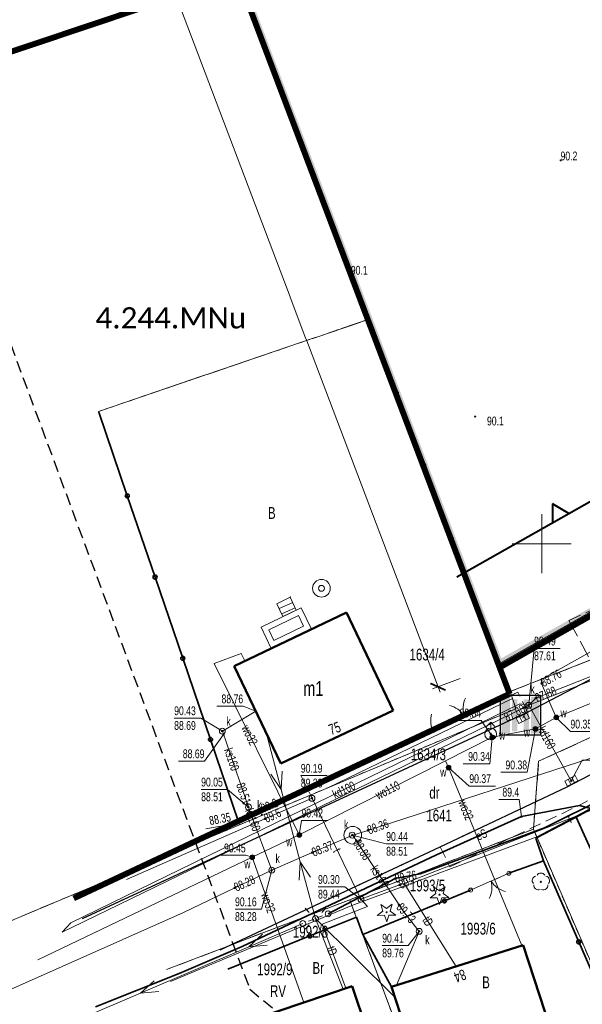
# Model space of a CAD drawing. Header units: millimetres. Extents: x 7429307 to 7429818, y 5776631 to 5777293.
# Tile 3 of 15: x 7429456 to 7429503, y 5776711 to 5776794. Entities that reach past the tile are written whole.
import ezdxf
from ezdxf.enums import TextEntityAlignment as Align

# ---------------------------------------------------------------- set-up
doc = ezdxf.new("R2010")
doc.units = ezdxf.units.MM
for name, pattern in [('1', [0]), ('2', [1.5, 1, -0.5]), ('2_OTKC', [1.5, 1, -0.5]), ('2_OTKJ', [2, 1.5, -0.5]), ('2_OTKK', [0]), ('3_SUEP_A', [0]), ('3_SUKP', [0]), ('3_SULO', [0]), ('3_SUPK', [0]), ('3_SUTP_A', [0]), ('3_SUWP', [0]), ('GAZ', [2.5, 1, -0.4, 0.17, -0.35, 0.18, -0.4]), ('GUK', [2, 1.5, -0.5]), ('GUZ', [1, 0.5, -0.5])]:
    doc.linetypes.add(name, pattern=pattern)
for name, color, linetype, lineweight in [('!TL_kanalizacja deszczowa', 96, 'x-ref_IS$0$AJ-Biuro_Kan-deszcz', 30), ('0_MPZP', 212, 'Continuous', 40), ('0_wymiarowanie', 7, 'Continuous', 13), ('BA-hydranty', 1, 'Continuous', 30), ('DZIALKI_L_0', 7, '1', 18), ('EADTD_T_0_T_0', 7, 'Continuous', 18), ('EGBB_E_T_0_T_0', 7, 'Continuous', 25), ('EGBB_L_0_L_0', 7, '1', 50), ('EGBB_L_1_L_0', 7, '1', 50), ('EGBC_L_0_L_0', 7, '1', 18), ('EGBE_L_0_L_0', 7, '1', 18), ('EGBE_L_3_L_0', 7, '1', 18), ('LINIE_L_0', 5, '2', 30), ('LINIE_L_1', 7, '1', 15), ('NUMERY_DZIALEK_T_0', 7, 'Continuous', 20), ('OTK_L_0', 7, '2_OTKJ', 18), ('OTK_L_1', 7, '2_OTKK', 25), ('OTK_L_2', 7, '2_OTKC', 18), ('OTO_L_0', 7, 'Continuous', 35), ('OTO_L_1', 7, 'Continuous', 18), ('OTO_L_2', 7, 'Continuous', 18), ('OTR_T_1', 7, 'Continuous', 18), ('SUE_T_3', 7, 'Continuous', 18), ('SUEP_E_T_0', 1, 'Continuous', 0), ('SUEP_L_0', 1, '3_SUEP_A', 18), ('SUER_T_0', 1, 'Continuous', 18), ('SUL_L_1', 7, '3_SULO', 35), ('SUP_E_T_1', 7, 'Continuous', 0), ('SUP_L_1', 7, '3_SUPK', 18), ('SUP_T_0', 7, 'Continuous', 18), ('SUP_T_2', 7, 'Continuous', 18), ('SUP_T_4', 7, 'Continuous', 18), ('SUW_E_T_2', 5, 'Continuous', 0), ('SUW_T_2', 5, 'Continuous', 18), ('SUW_T_3', 5, 'Continuous', 18), ('SUW_T_5', 5, 'Continuous', 18), ('SUWP_E_T_0', 5, 'Continuous', 0), ('SUWP_L_0', 5, '3_SUWP', 18), ('SUWR_T_0', 5, 'Continuous', 18)]:
    doc.layers.add(name, color=color, linetype=linetype, lineweight=lineweight)
for name, color, linetype, lineweight, true_color in [('0_ROZGRANICZAJACE', 7, '2', 35, 0x2f740a), ('KONTURY_L_0', 7, 'GUK', 18, 0x24bc24), ('NUMERY_KONTUROW_T_0', 7, 'Continuous', 20, 0x24bc24), ('NUMERY_UZYTKOW_T_0', 7, 'Continuous', 20, 0x008000), ('OTZ_T_0', 7, 'Continuous', 18, 0x008000), ('OTZ_T_1', 7, 'Continuous', 18, 0x008000), ('SUK_E_T_4', 7, 'Continuous', 0, 0x803300), ('SUK_T_1', 7, 'Continuous', 18, 0x803300), ('SUK_T_3', 7, 'Continuous', 18, 0x803300), ('SUKP_E_T_0', 7, 'Continuous', 0, 0x803300), ('SUKP_L_0', 7, '3_SUKP', 18, 0x803300), ('SUKR_T_0', 7, 'Continuous', 18, 0x803300), ('SUTP_E_T_0', 7, 'Continuous', 0, 0xff9100), ('SUTP_L_0', 7, '3_SUTP_A', 18, 0xff9100), ('SUTR_T_0', 7, 'Continuous', 18, 0xff9100), ('UZYTKI_L_0', 7, 'GUZ', 18, 0x008000)]:
    doc.layers.add(name, color=color, linetype=linetype, lineweight=lineweight, true_color=true_color)
doc.styles.add('BVP_arial', font='arial.ttf')
doc.styles.get("Standard").update_dxf_attribs({"font": 'arial.ttf'})
doc.styles.add('x-ref_IS$0$AJ_RomanS', font='romans.shx', dxfattribs={"width": 0.8})
doc.linetypes.add('x-ref_IS$0$AJ-Biuro_Kan-deszcz', pattern='A,6,-0.8,["KD",x-ref_IS$0$AJ_RomanS,S=0.6,R=0,X=-0.6,Y=-0.25],-0.8', length=7.6)
doc.dimstyles.new('instalacje BVP_500', dxfattribs={"dimtxt": 2, "dimasz": 1, "dimexe": 0.5, "dimexo": 1, "dimgap": 0.35, "dimtad": 1, "dimdec": 1, "dimzin": 1, "dimdsep": 46, "dimtxsty": 'BVP_arial', "dimblk": 'ARCHTICK', "dimcen": 0, "dimdle": 0.5, "dimclrd": 256, "dimclre": 256, "dimclrt": 256, "dimaunit": 1, "dimadec": 1, "dimazin": 0, "dimtfac": 1, "dimtofl": 0, "dimtmove": 1, "dimatfit": 3, "dimfxl": 2, "dimfxlon": 1, "dimtolj": 1, "dimlwd": 5, "dimlwe": 13, "dimarcsym": 0})

# ---------------------------------------------------------------- blocks, each defined once
blk = doc.blocks.new('linia zabudowy')
at = {"layer": '0_MPZP', "linetype": 'Continuous'}
blk.add_lwpolyline([(114.053, -295.035), (199.062, -246.69), (50.099, 15.151), (1.447, -3.729)], dxfattribs=at)
blk.add_lwpolyline([(122.154, -288.818), (122.144, -290.434), (123.549, -289.635)], close=True, dxfattribs=at)
blk = doc.blocks.new('hydrant istniejacy')
at = {"layer": 'BA-hydranty'}
h = blk.add_hatch(color=256, dxfattribs=at)
h.dxf.hatch_style = 1
h.paths.add_polyline_path([(0.801, 3.262), (0.081, 3.262), (0.081, 0.114), (0.801, 0.114)])
h.paths.add_polyline_path([(3.304, 3.262), (2.584, 3.262), (2.584, 0.114), (3.304, 0.114)])
h = blk.add_hatch(color=256, dxfattribs=at)
h.dxf.hatch_style = 1
h.paths.add_polyline_path([(2.408, 3.036), (1.957, 3.036), (1.957, 1.941), (1.427, 1.941), (1.427, 3.036), (0.976, 3.036), (0.976, 0.333), (1.427, 0.333), (1.427, 1.497), (1.957, 1.497), (1.957, 0.333), (2.408, 0.333)])
blk.add_lwpolyline([(0, 3.384), (3.384, 3.384), (3.384, 0), (0, 0)], close=True, dxfattribs=at)
blk = doc.blocks.new('_ArchTick')
at = {"color": 0, "linetype": 'ByBlock', "const_width": 0.15}
blk.add_lwpolyline([(-0.5, -0.5), (0.5, 0.5)], dxfattribs=at)
blk = doc.blocks.new('3_OTRN')
at = {"linetype": 'Continuous'}
blk.add_circle((0, 0), 0.045, dxfattribs=at)
blk = doc.blocks.new('3_OTZG')
at = {"linetype": 'Continuous'}
for p, q in [((-0.78225, -0.26495), (-0.3012, 0.09375)), ((-0.3012, 0.09375), (-0.4937, 0.6621)), ((-0.4937, 0.6621), (-0.0039, 0.31545)), ((-0.0039, 0.31545), (0.4771, 0.67415)), ((0.4771, 0.67415), (0.2988, 0.1012)), ((0.2988, 0.1012), (0.7886, -0.24545)), ((-0.18225, -0.2575), (-0.78225, -0.26495)), ((0.01025, -0.82585), (-0.18225, -0.2575)), ((0.1886, -0.2529), (0.01025, -0.82585)), ((0.7886, -0.24545), (0.1886, -0.2529))]:
    blk.add_line(p, q, dxfattribs=at)
blk.add_circle((0, 0), 0.045, dxfattribs=at)
blk = doc.blocks.new('3_OTZL')
at = {"linetype": 'Continuous'}
blk.add_circle((0, 0), 0.045, dxfattribs=at)
for centre, start, end in [((-0.357, 0.116), 102.14447, 221.86002), ((0, 0.375), 30.14012, 149.85988), ((0.357, 0.116), 318.13998, 77.85553), ((-0.22, -0.303), 174.14818, 293.85423), ((0.22, -0.303), 246.14577, 5.85182)]:
    blk.add_arc(centre, 0.375, start, end, dxfattribs=at)
blk = doc.blocks.new('4_SUEO_W')
at = {"linetype": 'Continuous'}
for p, q in [((-0.53035, 0.53035), (-0.8839, 0.8839)), ((0.53035, 0.53035), (0.8839, 0.8839)), ((-0.53035, -0.53035), (-0.8839, -0.8839)), ((0.53035, -0.53035), (0.8839, -0.8839))]:
    blk.add_line(p, q, dxfattribs=at)
blk.add_circle((0, 0), 0.025, dxfattribs=at)
blk = doc.blocks.new('4_SUPP')
at = {"linetype": 'Continuous'}
blk.add_circle((0, 0), 0.25, dxfattribs=at)
blk = doc.blocks.new('4_SUPS')
at = {"linetype": 'Continuous'}
blk.add_circle((0, 0), 0.0625, dxfattribs=at)
blk = doc.blocks.new('4_SUKK')
at = {"linetype": 'Continuous'}
for p, q in [((-0.5, -0.25), (-0.5, 0.25)), ((-0.5, 0.25), (0.5, 0.25)), ((-0.175, 0.25), (-0.175, -0.25)), ((0.175, 0.25), (0.175, -0.25)), ((0.5, 0.25), (0.5, -0.25)), ((0.5, -0.25), (-0.5, -0.25))]:
    blk.add_line(p, q, dxfattribs=at)
blk = doc.blocks.new('4_SUKS')
at = {"linetype": 'Continuous'}
blk.add_circle((0, 0), 0.25, dxfattribs=at)
blk = doc.blocks.new('4_SUPK')
at = {"linetype": 'Continuous'}
blk.add_circle((0, 0), 0.25, dxfattribs=at)
blk = doc.blocks.new('4_SUPW')
at = {"linetype": 'Continuous'}
blk.add_circle((0, 0), 0.25, dxfattribs=at)
blk = doc.blocks.new('4_SUWH')
at = {"linetype": 'Continuous'}
for p, q in [((0, 1), (-0.35355, 0.64645)), ((0, 1), (0.35355, 0.64645)), ((0, 0.5), (0, 1))]:
    blk.add_line(p, q, dxfattribs=at)
blk.add_circle((0, 0), 0.5, dxfattribs=at)
blk = doc.blocks.new('4_SUWS')
at = {"linetype": 'Continuous'}
for radius in [0.75, 0.25]:
    blk.add_circle((0, 0), radius, dxfattribs=at)
blk = doc.blocks.new('4_SUWW')
at = {"linetype": 'Continuous'}
for radius in [0.2, 0.175, 0.15, 0.125, 0.1, 0.075, 0.05, 0.025, 0.00715]:
    blk.add_circle((0, 0), radius, dxfattribs=at)
blk = doc.blocks.new('mapa')
at = {"layer": 'DZIALKI_L_0', "linetype": '1'}
for p, q in [((-167.753, 59.944), (-220.583, 199.284)), ((-70.823, 79.564), (-156.683, 30.734)), ((-167.753, 59.944), (-190.693, 52.124)), ((-156.683, 30.734), (-167.753, 59.944)), ((-190.693, 52.124), (-178.733, 17.044)), ((-119.003, 42.864), (-155.773, 28.344)), ((-117.513, 38.924), (-153.363, 22.434)), ((-155.773, 28.344), (-156.683, 30.734)), ((-153.523, 16.024), (-126.353, 30.444)), ((-155.583, 27.774), (-171.233, 20.194)), ((-155.773, 28.344), (-155.583, 27.774)), ((-155.583, 27.774), (-155.283, 26.894)), ((-155.283, 26.894), (-171.233, 20.194)), ((-153.363, 22.434), (-153.803, 16.674)), ((-171.233, 20.194), (-178.733, 17.044)), ((-178.733, 17.044), (-201.143, 7.634)), ((-153.803, 16.674), (-169.383, 10.684)), ((-169.203, 10.204), (-153.523, 16.024)), ((-153.523, 16.024), (-153.803, 16.674)), ((-113.193, -77.636), (-153.523, 16.024)), ((-169.383, 10.684), (-184.943, 4.754)), ((-184.593, 3.734), (-169.203, 10.204)), ((-169.203, 10.204), (-169.383, 10.684)), ((-152.563, -34.576), (-169.203, 10.204))]:
    blk.add_line(p, q, dxfattribs=at)
at = {"layer": 'EGBB_L_0_L_0', "linetype": '1'}
for p, q in [((-169.673, 35.074), (-179.193, 30.514)), ((-165.703, 26.754), (-169.673, 35.074)), ((-179.193, 30.514), (-175.233, 22.244)), ((-175.233, 22.244), (-165.703, 26.754))]:
    blk.add_line(p, q, dxfattribs=at)
at = {"layer": 'EGBB_L_1_L_0', "linetype": '1'}
for p, q in [((-154.683, 6.834), (-165.843, 3.284)), ((-151.213, -3.756), (-154.683, 6.834)), ((-177.553, 0.534), (-169.193, 3.354)), ((-169.193, 3.354), (-166.413, -4.886)), ((-165.843, 3.284), (-161.553, -9.776))]:
    blk.add_line(p, q, dxfattribs=at)
at = {"layer": 'EGBC_L_0_L_0', "linetype": '1'}
for p, q in [((-177.553, 0.534), (-169.193, 3.354)), ((-169.193, 3.354), (-166.413, -4.886))]:
    blk.add_line(p, q, dxfattribs=at)
at = {"layer": 'EGBE_L_0_L_0', "linetype": '1'}
for p, q in [((-173.503, 35.464), (-176.913, 33.824)), ((-172.634, 33.656), (-173.503, 35.464)), ((-176.247, 33.59), (-173.737, 34.797)), ((-173.737, 34.797), (-173.302, 33.89)), ((-176.913, 33.824), (-176.051, 32.019)), ((-175.815, 32.686), (-176.247, 33.59)), ((-176.051, 32.019), (-172.634, 33.656)), ((-173.302, 33.89), (-175.815, 32.686))]:
    blk.add_line(p, q, dxfattribs=at)
at = {"layer": 'EGBE_L_3_L_0', "linetype": '1'}
for p, q in [((-174.433, 36.364), (-175.573, 35.794)), ((-173.931, 35.258), (-174.433, 36.364)), ((-175.573, 35.794), (-175.055, 34.718)), ((-174.226, 35.909), (-175.377, 35.386)), ((-174.019, 35.454), (-175.16, 34.935)), ((-175.055, 34.718), (-173.931, 35.258))]:
    blk.add_line(p, q, dxfattribs=at)
blk.add_point((-174.433, 36.364), dxfattribs=at)
at = {"layer": 'KONTURY_L_0', "linetype": 'GUK'}
for p, q in [((-190.693, 52.124), (-167.753, 59.944)), ((-167.753, 59.944), (-155.773, 28.344)), ((-178.733, 17.044), (-190.693, 52.124)), ((-155.773, 28.344), (-119.003, 42.854)), ((-153.363, 22.434), (-117.513, 38.924)), ((-153.803, 16.674), (-153.363, 22.434)), ((-201.143, 7.634), (-178.733, 17.044)), ((-169.383, 10.684), (-153.803, 16.674)), ((-169.383, 10.684), (-184.943, 4.754)), ((-152.563, -34.576), (-169.383, 10.684))]:
    blk.add_line(p, q, dxfattribs=at)
at = {"layer": 'LINIE_L_0', "linetype": '2'}
for p, q in [((-304.513, 344.724), (-177.863, 3.094)), ((-177.863, 3.094), (-160.473, -11.316))]:
    blk.add_line(p, q, dxfattribs=at)
at = {"layer": 'LINIE_L_1', "linetype": '1'}
for p, q in [((-153.093, 38.394), (-153.093, 43.394)), ((-155.593, 40.894), (-150.593, 40.894))]:
    blk.add_line(p, q, dxfattribs=at)
at = {"layer": 'OTK_L_0', "linetype": '2_OTKJ'}
for p, q in [((-147.983, 35.654), (-150.793, 34.374)), ((-150.793, 34.374), (-148.753, 30.624)), ((-149.172, 29.278), (-154.293, 26.604)), ((-154.293, 26.604), (-161.583, 23.224)), ((-150.943, 20.264), (-138.673, 26.654)), ((-161.583, 23.224), (-192.063, 9.094)), ((-156.276, 17.746), (-150.943, 20.264)), ((-161.703, 15.184), (-156.276, 17.746)), ((-180.383, 6.444), (-161.703, 15.184))]:
    blk.add_line(p, q, dxfattribs=at)
at = {"layer": 'OTK_L_1', "linetype": '2_OTKK'}
for p, q in [((-154.293, 26.604), (-142.113, 32.964)), ((-192.063, 9.094), (-154.293, 26.604)), ((-150.943, 20.264), (-138.673, 26.654)), ((-161.703, 15.184), (-150.943, 20.264)), ((-180.383, 6.444), (-161.703, 15.184))]:
    blk.add_line(p, q, dxfattribs=at)
at = {"layer": 'OTK_L_2', "linetype": '2_OTKC'}
for p, q in [((-155.113, 28.294), (-192.803, 10.804)), ((-154.293, 26.604), (-155.113, 28.294)), ((-161.583, 23.224), (-154.293, 26.604)), ((-138.673, 26.654), (-150.943, 20.264)), ((-150.103, 18.604), (-137.653, 25.064)), ((-192.063, 9.094), (-161.583, 23.224)), ((-150.943, 20.264), (-156.276, 17.746)), ((-160.893, 13.484), (-150.103, 18.604)), ((-156.276, 17.746), (-161.703, 15.184)), ((-161.703, 15.184), (-160.893, 13.484))]:
    blk.add_line(p, q, dxfattribs=at)
at = {"layer": 'OTO_L_0'}
for p, q in [((-165.447, 53.691), (-167.773, 59.864)), ((-163.121, 47.518), (-165.447, 53.691)), ((-190.683, 52.054), (-188.259, 44.957)), ((-160.794, 41.345), (-163.121, 47.518)), ((-188.259, 44.957), (-185.905, 38.066)), ((-158.468, 35.172), (-160.794, 41.345)), ((-185.905, 38.066), (-183.551, 31.175)), ((-155.823, 28.154), (-158.468, 35.172)), ((-183.551, 31.175), (-181.197, 24.285)), ((-157.713, 27.234), (-155.823, 28.154)), ((-181.197, 24.285), (-178.843, 17.394)), ((-167.202, 22.798), (-162.363, 25.044)), ((-172.04, 20.552), (-167.202, 22.798)), ((-143.362, 21.395), (-150.183, 17.694)), ((-178.843, 17.394), (-172.04, 20.552)), ((-150.183, 17.694), (-153.613, 15.924)), ((-150.183, 17.694), (-148.533, 14.084)), ((-153.613, 15.924), (-152.943, 13.994)), ((-155.883, 12.934), (-152.943, 13.994)), ((-152.943, 13.994), (-149.961, 7.112)), ((-161.351, 10.588), (-159.133, 11.504)), ((-168.283, 7.724), (-161.351, 10.588)), ((-172.772, 7.61), (-168.813, 9.214)), ((-168.813, 9.214), (-168.283, 7.724)), ((-179.723, 4.794), (-172.772, 7.61)), ((-168.283, 7.724), (-165.843, 3.284)), ((-149.961, 7.112), (-146.992, 0.258))]:
    blk.add_line(p, q, dxfattribs=at)
for centre in [(-165.447, 53.691), (-163.121, 47.518), (-188.259, 44.957), (-160.794, 41.345), (-185.905, 38.066), (-158.468, 35.172), (-183.551, 31.175), (-181.197, 24.285), (-167.202, 22.798), (-172.04, 20.552), (-161.351, 10.588), (-172.772, 7.61), (-149.961, 7.112)]:
    blk.add_circle(centre, 0.17, dxfattribs=at)
at = {"layer": 'OTO_L_1'}
for p, q in [((-159.003, 26.626), (-157.713, 27.234)), ((-161.423, 25.484), (-160.133, 26.092)), ((-160.359, 25.986), (-159.003, 26.626)), ((-156.707, 12.571), (-158.08, 11.967)), ((-155.883, 12.934), (-156.936, 12.471)), ((-158.08, 11.967), (-159.133, 11.504))]:
    blk.add_line(p, q, dxfattribs=at)
for centre in [(-157.713, 27.234), (-161.423, 25.484), (-155.883, 12.934), (-159.133, 11.504)]:
    blk.add_circle(centre, 0.17, dxfattribs=at)
for centre, start, end in [((-157.772, 26.901), 153.23434, 197.30871), ((-161.355, 25.211), 33.19762, 77.27199), ((-159.318, 11.725), 331.73067, 15.80504), ((-155.692, 13.32), 211.69395, 255.76832)]:
    blk.add_arc(centre, 2, start, end, dxfattribs=at)
at = {"layer": 'OTO_L_2'}
for p, q in [((-162.515, 25.989), (-162.507, 26.07)), ((-162.514, 25.89), (-162.515, 25.989)), ((-162.507, 26.07), (-162.503, 26.16)), ((-162.503, 26.16), (-162.489, 26.244)), ((-162.489, 26.244), (-162.475, 26.328)), ((-162.475, 26.328), (-162.455, 26.415)), ((-162.455, 26.415), (-162.444, 26.441)), ((-162.518, 25.8), (-162.514, 25.89)), ((-162.505, 25.706), (-162.518, 25.8)), ((-162.498, 25.61), (-162.505, 25.706)), ((-162.485, 25.517), (-162.498, 25.61)), ((-162.466, 25.427), (-162.485, 25.517)), ((-162.448, 25.324), (-162.466, 25.427)), ((-162.423, 25.237), (-162.448, 25.324)), ((-162.393, 25.14), (-162.423, 25.237)), ((-162.363, 25.044), (-162.393, 25.14)), ((-162.363, 25.044), (-161.893, 25.264)), ((-161.893, 25.264), (-161.423, 25.484))]:
    blk.add_line(p, q, dxfattribs=at)
for centre in [(-162.363, 25.044), (-161.423, 25.484)]:
    blk.add_circle(centre, 0.17, dxfattribs=at)
at = {"layer": 'SUEP_L_0', "linetype": '3_SUEP_A'}
for p, q in [((-176.487, 24.863), (-175.203, 20.031)), ((-175.203, 20.031), (-176.071, 21.352)), ((-175.105, 21.609), (-175.203, 20.031)), ((-175.203, 20.031), (-173.577, 13.916)), ((-154.803, 17.744), (-149.893, 18.684)), ((-149.893, 18.684), (-148.003, 18.184)), ((-162.023, 14.494), (-154.803, 17.744)), ((-178.513, 6.714), (-162.023, 14.494)), ((-173.577, 13.916), (-173.675, 12.338)), ((-173.577, 13.916), (-172.293, 9.084)), ((-172.709, 12.595), (-173.577, 13.916)), ((-177.958, 6.702), (-173.363, 8.674)), ((-169.953, 3.094), (-172.293, 9.084)), ((-165.563, 2.424), (-172.293, 9.084)), ((-176.777, 7.753), (-177.958, 6.702)), ((-187.147, 2.759), (-177.958, 6.702)), ((-183.843, 4.414), (-178.513, 6.714)), ((-177.958, 6.702), (-176.382, 6.834)), ((-185.966, 3.81), (-187.147, 2.759)), ((-192.109, 0.629), (-187.147, 2.759)), ((-187.147, 2.759), (-185.572, 2.891))]:
    blk.add_line(p, q, dxfattribs=at)
at = {"layer": 'SUER_T_0', "linetype": 'Continuous', "lineweight": 0}
for p in [(-156.745, 19.186), (-154.803, 17.744)]:
    blk.add_line(p, (-155.008, 19.186), dxfattribs=at)
at = {"layer": 'SUKP_L_0', "linetype": '3_SUKP'}
for p, q in [((-153.613, 27.784), (-111.993, 44.324)), ((-111.633, 44.114), (-154.203, 27.184)), ((-154.203, 27.184), (-153.613, 27.784)), ((-193.043, 8.734), (-154.953, 27.314)), ((-154.603, 26.984), (-192.973, 8.334)), ((-154.953, 27.314), (-154.203, 27.184)), ((-154.703, 26.084), (-154.203, 27.184)), ((-154.203, 27.184), (-154.603, 26.984)), ((-154.203, 27.184), (-150.593, 20.764)), ((-177.364, 26.694), (-180.193, 24.994)), ((-137.793, 26.314), (-167.853, 16.574)), ((-180.193, 24.994), (-177.983, 18.554)), ((-177.823, 18.124), (-177.983, 18.554)), ((-176.003, 13.194), (-177.823, 18.124)), ((-169.133, 16.164), (-172.563, 14.684)), ((-167.853, 16.574), (-169.133, 16.164)), ((-169.133, 16.164), (-168.833, 15.714)), ((-168.833, 15.714), (-165.203, 10.244)), ((-172.563, 14.684), (-176.003, 13.194)), ((-176.003, 13.194), (-179.143, 11.694)), ((-179.143, 11.694), (-183.483, 9.614)), ((-165.203, 10.244), (-164.833, 9.694)), ((-183.483, 9.614), (-198.923, 2.724)), ((-164.833, 9.694), (-163.493, 8.004)), ((-193.773, 7.944), (-193.043, 8.734)), ((-192.973, 8.334), (-193.773, 7.944)), ((-165.406, 3.423), (-163.493, 8.004))]:
    blk.add_line(p, q, dxfattribs=at)
at = {"layer": 'SUKR_T_0', "linetype": 'Continuous', "lineweight": 0}
for p, q in [((-154.203, 27.184), (-153.748, 32.012)), ((-153.748, 32.012), (-151.522, 32.012)), ((-180.652, 27.104), (-178.426, 27.104)), ((-177.364, 26.694), (-178.426, 27.104)), ((-184.28, 26.097), (-182.027, 26.097)), ((-180.193, 24.994), (-182.027, 26.097)), ((-180.095, 24.709), (-181.711, 22.445)), ((-183.91, 22.445), (-181.711, 22.445)), ((-150.593, 20.764), (-149.673, 22.524)), ((-149.673, 22.524), (-147.393, 22.524)), ((-181.989, 20.044), (-179.763, 20.044)), ((-177.983, 18.554), (-179.763, 20.044)), ((-177.823, 18.124), (-179.377, 17.108)), ((-181.591, 16.693), (-179.377, 17.108)), ((-169.173, 16.174), (-166.293, 15.424)), ((-166.293, 15.424), (-164.013, 15.424)), ((-176.003, 13.194), (-176.863, 9.884)), ((-179.116, 9.884), (-176.863, 9.884)), ((-163.493, 8.004), (-164.433, 6.794)), ((-166.632, 6.794), (-164.433, 6.794))]:
    blk.add_line(p, q, dxfattribs=at)
at = {"layer": 'SUL_L_1', "linetype": '3_SULO'}
for p, q in [((-152.853, 16.794), (-144.343, 21.014)), ((-149.893, 18.684), (-154.803, 17.744)), ((-148.003, 18.184), (-149.893, 18.684)), ((-154.803, 17.744), (-162.023, 14.494)), ((-163.413, 12.874), (-152.853, 16.794)), ((-162.023, 14.494), (-178.513, 6.714)), ((-165.543, 12.484), (-163.413, 12.874)), ((-171.223, 9.494), (-165.543, 12.484)), ((-178.513, 6.714), (-183.843, 4.414)), ((-183.843, 4.414), (-190.953, 1.604))]:
    blk.add_line(p, q, dxfattribs=at)
at = {"layer": 'SUP_L_1', "linetype": '3_SUPK'}
blk.add_circle((-169.133, 16.164), 0.75, dxfattribs=at)
at = {"layer": 'SUP_T_2', "linetype": 'Continuous', "lineweight": 0}
for p, q in [((-172.157, 9.136), (-171.69, 9.315)), ((-172.896, 8.853), (-172.429, 9.032))]:
    blk.add_line(p, q, dxfattribs=at)
at = {"layer": 'SUTP_L_0', "linetype": '3_SUTP_A'}
for p, q in [((-164.763, 12.074), (-139.093, 22.144)), ((-144.343, 21.014), (-152.853, 16.794)), ((-176.583, 17.544), (-172.583, 19.294)), ((-172.583, 19.294), (-168.433, 10.724)), ((-188.323, 12.394), (-176.583, 17.544)), ((-152.853, 16.794), (-163.413, 12.874)), ((-163.413, 12.874), (-165.543, 12.484)), ((-165.543, 12.484), (-171.223, 9.494)), ((-168.433, 10.724), (-165.163, 11.944)), ((-165.163, 11.944), (-164.763, 12.074)), ((-164.763, 12.074), (-160.353, 5.024)), ((-171.723, 8.614), (-167.893, 10.114)), ((-167.893, 10.114), (-168.433, 10.724)), ((-169.703, 3.174), (-171.723, 8.614))]:
    blk.add_line(p, q, dxfattribs=at)
at = {"layer": 'SUTR_T_0', "linetype": 'Continuous', "lineweight": 0}
for p, q in [((-172.583, 19.294), (-173.536, 21.214)), ((-173.536, 21.214), (-171.31, 21.214)), ((-172.073, 11.784), (-169.793, 11.784)), ((-168.433, 10.724), (-169.793, 11.784))]:
    blk.add_line(p, q, dxfattribs=at)
at = {"layer": 'SUWP_L_0', "linetype": '3_SUWP'}
for p, q in [((-153.083, 29.414), (-105.833, 56.044)), ((-151.863, 26.154), (-117.513, 40.324)), ((-180.893, 30.724), (-178.583, 31.584)), ((-178.583, 31.584), (-178.284, 30.95)), ((-173.663, 16.184), (-180.893, 30.724)), ((-153.113, 29.044), (-153.083, 29.414)), ((-151.863, 26.154), (-153.113, 29.044)), ((-153.633, 25.184), (-151.863, 26.154)), ((-157.293, 24.474), (-153.633, 25.184)), ((-161.263, 22.484), (-157.293, 24.474)), ((-157.423, 24.744), (-157.293, 24.474)), ((-173.663, 16.184), (-161.263, 22.484)), ((-161.003, 21.904), (-161.263, 22.484)), ((-154.792, 6.799), (-161.003, 21.904)), ((-177.653, 14.284), (-173.663, 16.184)), ((-195.843, 5.584), (-177.653, 14.284)), ((-173.293, 1.974), (-177.653, 14.284))]:
    blk.add_line(p, q, dxfattribs=at)
at = {"layer": 'SUWR_T_0', "linetype": 'Continuous', "lineweight": 0}
for p, q in [((-160.486, 25.904), (-158.233, 25.904)), ((-157.423, 24.744), (-158.233, 25.904)), ((-151.863, 26.154), (-150.663, 24.964)), ((-153.633, 25.184), (-154.34, 21.5)), ((-157.293, 24.474), (-157.503, 22.224)), ((-150.663, 24.964), (-148.437, 24.964)), ((-161.003, 21.904), (-159.243, 20.334)), ((-159.756, 22.224), (-157.503, 22.224)), ((-156.566, 21.5), (-154.34, 21.5)), ((-159.243, 20.334), (-157.017, 20.334)), ((-173.663, 16.184), (-173.483, 17.414)), ((-173.483, 17.414), (-171.23, 17.414)), ((-180.466, 14.454), (-178.213, 14.454)), ((-177.653, 14.284), (-178.213, 14.454))]:
    blk.add_line(p, q, dxfattribs=at)
at = {"layer": 'UZYTKI_L_0', "linetype": 'GUZ'}
for p, q in [((-167.753, 59.944), (-190.693, 52.124)), ((-155.773, 28.344), (-167.753, 59.944)), ((-190.693, 52.124), (-178.733, 17.044)), ((-155.773, 28.344), (-119.003, 42.854)), ((-153.363, 22.434), (-117.513, 38.924)), ((-155.283, 26.894), (-155.773, 28.344)), ((-178.733, 17.044), (-155.283, 26.894)), ((-153.803, 16.674), (-153.363, 22.434)), ((-201.143, 7.634), (-178.733, 17.044)), ((-153.803, 16.674), (-169.383, 10.684)), ((-113.193, -77.636), (-153.803, 16.674)), ((-169.383, 10.684), (-184.943, 4.754)), ((-152.563, -34.576), (-169.383, 10.684))]:
    blk.add_line(p, q, dxfattribs=at)
at = {"layer": 'OTR_T_1'}
for p in [(-151.503, 73.424), (-169.293, 63.724), (-158.743, 51.684), (-176.853, 17.894)]:
    blk.add_blockref('3_OTRN', p, dxfattribs=at)
at = {"layer": 'OTZ_T_0'}
blk.add_blockref('3_OTZL', (-153.173, 12.204), dxfattribs=at)
at = {"layer": 'OTZ_T_1'}
for p in [(-161.773, 11.114), (-166.263, 9.624)]:
    blk.add_blockref('3_OTZG', p, dxfattribs=at)
at = {"layer": 'SUE_T_3'}
for name in ['4_SUEO_W', '4_SUPP']:
    blk.add_blockref(name, (-172.293, 9.084), dxfattribs=at)
at = {"layer": 'SUER_T_0'}
blk.add_blockref('4_SUPS', (-154.803, 17.744), dxfattribs=at)
at = {"layer": 'SUK_T_1'}
for p, rotation in [((-154.703, 26.084), 26.56999958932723), ((-150.593, 20.764), 27.90000134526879)]:
    blk.add_blockref('4_SUKK', p, dxfattribs=dict(at, rotation=rotation))
at = {"layer": 'SUK_T_3'}
for p in [(-154.203, 27.184), (-180.193, 24.994), (-177.983, 18.554), (-176.003, 13.194), (-163.493, 8.004)]:
    blk.add_blockref('4_SUKS', p, dxfattribs=at)
at = {"layer": 'SUKR_T_0'}
for p in [(-153.613, 27.784), (-177.364, 26.694), (-154.603, 26.984), (-154.203, 27.184), (-180.193, 24.994), (-180.095, 24.709), (-150.593, 20.764), (-178.082, 18.842), (-177.983, 18.554), (-177.823, 18.124), (-169.173, 16.174), (-167.853, 16.574), (-168.833, 15.714), (-172.563, 14.684), (-176.003, 13.194), (-179.143, 11.694), (-165.203, 10.244), (-163.493, 8.004)]:
    blk.add_blockref('4_SUPS', p, dxfattribs=at)
at = {"layer": 'SUP_T_0'}
for p in [(-172.583, 19.294), (-168.433, 10.724)]:
    blk.add_blockref('4_SUPK', p, dxfattribs=at)
at = {"layer": 'SUP_T_2'}
for p in [(-171.223, 9.494), (-173.363, 8.674)]:
    blk.add_blockref('4_SUPP', p, dxfattribs=at)
at = {"layer": 'SUP_T_4'}
blk.add_blockref('4_SUPW', (-169.173, 16.174), dxfattribs=at)
at = {"layer": 'SUTR_T_0'}
for p in [(-172.583, 19.294), (-176.583, 17.544), (-165.543, 12.484), (-165.163, 11.944), (-168.433, 10.724)]:
    blk.add_blockref('4_SUPS', p, dxfattribs=at)
at = {"layer": 'SUW_T_2'}
blk.add_blockref('4_SUWH', (-157.423, 24.744), dxfattribs=at)
at = {"layer": 'SUW_T_3'}
blk.add_blockref('4_SUWS', (-171.783, 37.114), dxfattribs=at)
at = {"layer": 'SUW_T_5'}
for p in [(-151.863, 26.154), (-153.633, 25.184), (-157.293, 24.474), (-161.003, 21.904), (-173.663, 16.184), (-177.653, 14.284)]:
    blk.add_blockref('4_SUWW', p, dxfattribs=at)
at = {"layer": 'SUWR_T_0'}
for p in [(-153.113, 29.044), (-151.863, 26.154), (-153.633, 25.184), (-157.423, 24.744), (-157.293, 24.474), (-161.003, 21.904), (-173.663, 16.184), (-177.653, 14.284)]:
    blk.add_blockref('4_SUPS', p, dxfattribs=at)
at = {"layer": 'EADTD_T_0_T_0', "width": 0.7}
for s, rotation, p in [('75', 19.95999, (-171.28, 25.492)), ('84', 201.66, (-159.405, 3.976))]:
    blk.add_text(s, height=0.9, rotation=rotation, dxfattribs=at).set_placement(p, align=Align.TOP_LEFT)
at = {"layer": 'EGBB_E_T_0_T_0', "width": 0.7}
blk.add_text('m1', height=1.25, dxfattribs=at).set_placement((-172.476, 28.612), align=Align.MIDDLE)
at = {"layer": 'NUMERY_DZIALEK_T_0', "width": 0.7}
for s, p in [('1634/4', (-164.313, 31.994)), ('1634/3', (-164.21, 23.519)), ('1641', (-162.888, 18.337)), ('1993/5', (-164.283, 12.394)), ('1992/8', (-174.21, 8.474)), ('1993/6', (-159.992, 8.732)), ('1992/9', (-177.234, 5.283))]:
    blk.add_text(s, height=1, dxfattribs=at).set_placement(p, align=Align.TOP_LEFT)
at = {"layer": 'NUMERY_KONTUROW_T_0', "width": 0.7}
blk.add_text('RV', height=1, dxfattribs=at).set_placement((-174.793, 3.424), align=Align.TOP_RIGHT)
at = {"layer": 'NUMERY_UZYTKOW_T_0', "width": 0.7}
blk.add_text('B', height=1, dxfattribs=at).set_placement((-176.323, 44.004), align=Align.TOP_LEFT)
for s, p in [('dr', (-162.637, 19.268)), ('Br', (-172.546, 4.392)), ('B', (-158.151, 3.173))]:
    blk.add_text(s, height=1, dxfattribs=at).set_placement(p)
at = {"layer": 'OTR_T_1', "lineweight": 9, "width": 0.7}
for s, p in [('90.2', (-151.503, 73.424)), ('90.1', (-169.293, 63.724))]:
    blk.add_text(s, height=0.75, dxfattribs=at).set_placement(p)
blk.add_text('90.1', height=0.75, dxfattribs=at).set_placement((-157.743, 51.684), align=Align.TOP_LEFT)
blk.add_text('90.2', height=0.75, rotation=23.14999, dxfattribs=at).set_placement((-176.723, 18.064))
at = {"layer": 'SUEP_E_T_0', "lineweight": 9, "width": 0.7}
blk.add_text('eS', height=0.75, rotation=24.23435, dxfattribs=at).set_placement((-158.211, 16.21), align=Align.MIDDLE)
at = {"layer": 'SUER_T_0', "lineweight": 9, "width": 0.7}
blk.add_text('89.4', height=0.75, dxfattribs=at).set_placement((-155.008, 19.436), align=Align.RIGHT)
at = {"layer": 'SUK_E_T_4', "lineweight": 9, "width": 0.7}
for p in [(-154.063, 28.184), (-179.844, 25.448), (-177.233, 18.364), (-175.683, 13.814), (-162.983, 6.914)]:
    blk.add_text('k', height=0.75, dxfattribs=at).set_placement(p)
at = {"layer": 'SUKP_E_T_0', "lineweight": 9, "width": 0.7}
for s, rotation, p in [('kd160', 299.35, (-152.663, 24.444)), ('ks160', 288.94056, (-179.373, 22.605)), ('kd100', 26.00001, (-169.893, 20.024)), ('ks160', 290.26, (-177.583, 17.474)), ('ks160', 303.57, (-166.813, 12.674))]:
    blk.add_text(s, height=0.75, rotation=rotation, dxfattribs=at).set_placement(p, align=Align.MIDDLE)
at = {"layer": 'SUKR_T_0', "lineweight": 9, "width": 0.7}
for s, p in [('90.49', (-153.748, 33.012)), ('87.61', (-153.748, 31.762)), ('90.43', (-184.28, 27.097)), ('88.69', (-184.28, 25.847)), ('90.05', (-181.989, 21.044)), ('88.51', (-181.989, 19.794)), ('90.44', (-166.293, 16.424)), ('88.51', (-166.293, 15.174)), ('90.16', (-179.116, 10.884)), ('88.28', (-179.116, 9.634)), ('90.41', (-166.632, 7.794)), ('89.76', (-166.632, 6.544))]:
    blk.add_text(s, height=0.75, dxfattribs=at).set_placement(p, align=Align.TOP_LEFT)
for s, rotation, p in [('87.88', 22.09, (-153.613, 27.784)), ('88.36', 20.27, (-167.853, 16.574)), ('88.37', 21.58, (-172.563, 14.684)), ('88.88', 302.24, (-168.833, 15.714)), ('88.28', 24.85999, (-179.143, 11.694)), ('89.73', 311.53, (-165.203, 10.244))]:
    blk.add_text(s, height=0.75, rotation=rotation, dxfattribs=at).set_placement(p, align=Align.MIDDLE_LEFT)
blk.add_text('88.76', height=0.75, dxfattribs=at).set_placement((-178.426, 27.354), align=Align.RIGHT)
for s, rotation, p in [('87.88', 28.26001, (-154.603, 26.984)), ('88.51', 288.94056, (-178.082, 18.842))]:
    blk.add_text(s, height=0.75, rotation=rotation, dxfattribs=at).set_placement(p, align=Align.MIDDLE_RIGHT)
blk.add_text('88.69', height=0.75, dxfattribs=at).set_placement((-181.711, 23.445), align=Align.TOP_RIGHT)
blk.add_text('88.35', height=0.75, rotation=10.62001, dxfattribs=at).set_placement((-179.423, 17.354), align=Align.RIGHT)
at = {"layer": 'SUP_E_T_1', "lineweight": 9, "width": 0.7}
blk.add_text('k', height=0.75, dxfattribs=at).set_placement((-169.873, 16.704))
at = {"layer": 'SUTP_E_T_0', "lineweight": 9, "width": 0.7}
for s, rotation, p in [('t', 21.42001, (-150.753, 17.574)), ('t', 295.84, (-170.453, 14.884)), ('tD', 302.03, (-162.753, 8.854)), ('tD', 290.37, (-170.883, 6.354))]:
    blk.add_text(s, height=0.75, rotation=rotation, dxfattribs=at).set_placement(p, align=Align.MIDDLE)
at = {"layer": 'SUTR_T_0', "lineweight": 9, "width": 0.7}
for s, p in [('90.19', (-173.536, 22.214)), ('89.23', (-173.536, 20.964)), ('90.30', (-172.073, 12.784)), ('89.44', (-172.073, 11.534))]:
    blk.add_text(s, height=0.75, dxfattribs=at).set_placement(p, align=Align.TOP_LEFT)
for s, rotation, p in [('89.6', 24.28, (-176.583, 17.544)), ('89.76', 10.37584, (-165.543, 12.484)), ('89.7', 22.44, (-165.163, 11.944))]:
    blk.add_text(s, height=0.75, rotation=rotation, dxfattribs=at).set_placement(p, align=Align.MIDDLE_LEFT)
at = {"layer": 'SUW_E_T_2', "lineweight": 9, "width": 0.7}
for p in [(-151.513, 26.164), (-154.623, 24.534), (-156.723, 24.274), (-161.713, 21.134), (-174.783, 15.214), (-178.333, 13.354)]:
    blk.add_text('w', height=0.75, dxfattribs=at).set_placement(p)
at = {"layer": 'SUWP_E_T_0', "lineweight": 9, "width": 0.7}
for s, rotation, p in [('wo32', 296.44, (-177.873, 24.654)), ('wo110', 26.93001, (-166.173, 19.984)), ('wo32', 292.35, (-159.523, 18.304)), ('wo32', 289.5, (-176.293, 10.434))]:
    blk.add_text(s, height=0.75, rotation=rotation, dxfattribs=at).set_placement(p, align=Align.MIDDLE)
at = {"layer": 'SUWR_T_0', "lineweight": 9, "width": 0.7}
blk.add_text('88.76', height=0.75, rotation=29.67, dxfattribs=at).set_placement((-153.113, 29.044), align=Align.MIDDLE_LEFT)
for s, p in [('90.34', (-158.233, 26.154)), ('90.45', (-178.213, 14.704))]:
    blk.add_text(s, height=0.75, dxfattribs=at).set_placement(p, align=Align.RIGHT)
for s, p in [('90.35', (-150.663, 25.214)), ('90.37', (-159.243, 20.584)), ('90.42', (-173.483, 17.664))]:
    blk.add_text(s, height=0.75, dxfattribs=at).set_placement(p)
for s, p in [('90.34', (-157.503, 23.224)), ('90.38', (-154.34, 22.5))]:
    blk.add_text(s, height=0.75, dxfattribs=at).set_placement(p, align=Align.TOP_RIGHT)

msp = doc.modelspace()

# ---------------------------------------------------------------- linework, layer by layer
at = {"layer": '0_MPZP', "linetype": 'GAZ', "const_width": 0.6}
msp.add_lwpolyline([(7429496.412, 5776739.841), (7429582.272, 5776788.67), (7429584.521, 5776797.287), (7429435.723, 5777058.841), (7429428.53, 5777061.47), (7429379.443, 5777042.421), (7429432.99, 5776907.132)], close=True, dxfattribs=at)
at = {"layer": '0_ROZGRANICZAJACE', "ltscale": 2, "const_width": 0.5}
msp.add_lwpolyline([(7429497.27, 5776737.26), (7429460.29, 5776719.91)], dxfattribs=at)

# ---------------------------------------------------------------- block references
at = {"layer": '!TL_kanalizacja deszczowa', "linetype": 'Continuous'}
msp.add_blockref('hydrant istniejacy', (7429496.495, 5776733.759), dxfattribs=at)
at = {"layer": '0_MPZP', "linetype": 'Continuous', "rotation": 359.8719634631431}
msp.add_blockref('linia zabudowy', (7429379.401, 5777042.469), dxfattribs=at)

# ---------------------------------------------------------------- next in the draw order: texts
at = {"layer": '0_ROZGRANICZAJACE', "ltscale": 5, "insert": (7429462.141, 5776770.071), "char_height": 1.8, "width": 19.91156, "attachment_point": 1, "bg_fill": 2}
msp.add_mtext('{\\fCalibri|b0|i0|c238|p0;4.244.MNu}', dxfattribs=at)

# ---------------------------------------------------------------- next in the draw order: linework, layer by layer
at = {"layer": '0_ROZGRANICZAJACE', "ltscale": 2, "const_width": 0.5}
for points in [[(7429388.861, 5777046.397), (7429428.523, 5777061.789), (7429435.925, 5777059.093), (7429468.171, 5777002.492), (7429584.911, 5776797.602), (7429582.53, 5776788.471), (7429496.562, 5776739.581)], [(7429497.27, 5776737.26), (7429474.193, 5776798.197), (7429437.721, 5776785.963)]]:
    msp.add_lwpolyline(points, dxfattribs=at)

# ---------------------------------------------------------------- next in the draw order: block references
at = {"layer": 'DZIALKI_L_0', "linetype": 'Continuous'}
msp.add_blockref('mapa', (7429653.093, 5776709.106), dxfattribs=at)

# ---------------------------------------------------------------- next in the draw order: dimensions: what is measured, and where the dimension line sits
at = {"layer": '0_wymiarowanie'}
msp.add_linear_dim(base=(7429491.194, 5776737.862), p1=(7429448.938, 5776879.166), p2=(7429496.41, 5776739.84), angle=290.76395, dimstyle='instalacje BVP_500', dxfattribs=at).render()

doc.saveas('drawing.dxf')
